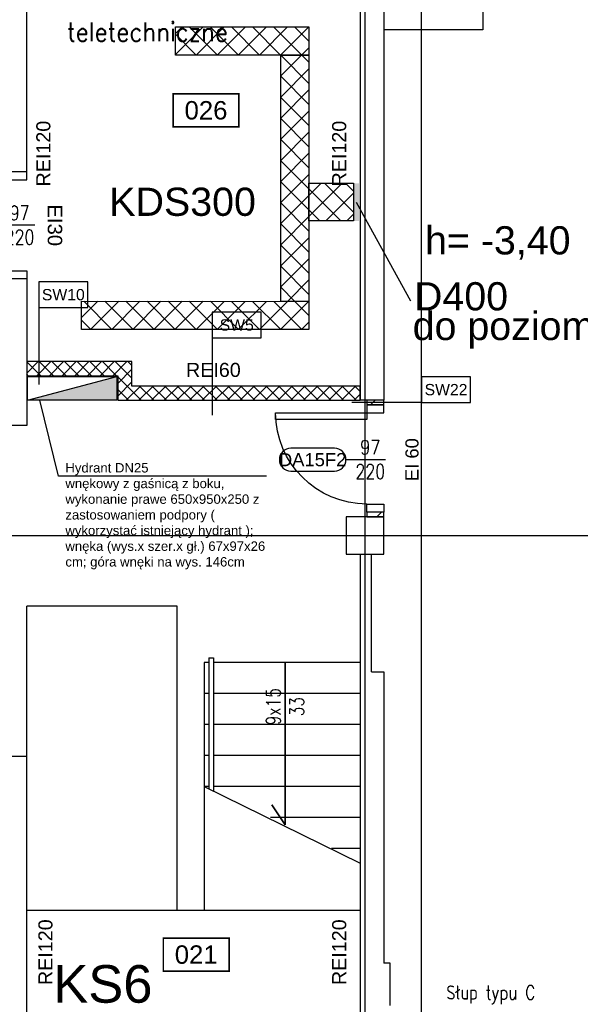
# Model space of a CAD drawing. Header units: centimetres. Extents: x -228435 to 56419, y -89367 to 477256.
# Tile 12 of 53: x -62815 to -56847, y 6013 to 16488. Entities that reach past the tile are written whole.
import ezdxf
from ezdxf.enums import TextEntityAlignment as Align

# ---------------------------------------------------------------- set-up
doc = ezdxf.new("R2010")
doc.units = ezdxf.units.CM
doc.header["$LTSCALE"] = 50
doc.linetypes.add('Osie rzutów$0$DASHDOT2', pattern=[12.7, 6.35, -3.175, 0, -3.175])
doc.layers.get('0').update_dxf_attribs({"color": 8})
doc.layers.add('_SP KORYTA', color=8, linetype='Continuous', lineweight=25)
for name, color, linetype in [('bgde_ opis hydranty', 8, 'Continuous'), ('Kondygnacja -1$0$ARCH_GK', 8, 'Continuous'), ('Kondygnacja -1$0$ARCH_HYDRANTY', 8, 'Continuous'), ('Kondygnacja -1$0$ARCH_INFO_ETYK_DRZWI', 8, 'Continuous'), ('Kondygnacja -1$0$ARCH_INFO_ODPORNOŚĆ OGNIOWA', 8, 'Continuous'), ('Kondygnacja -1$0$ARCH_INFO_OPISY', 8, 'Continuous'), ('Kondygnacja -1$0$ARCH_INFO_OPISY_IST', 8, 'Continuous'), ('Kondygnacja -1$0$ARCH_INFO_OPISY_PRZEGRODY', 8, 'Continuous'), ('Kondygnacja -1$0$ARCH_INFO_SCHODY_IST', 8, 'Continuous'), ('Kondygnacja -1$0$ARCH_MUROWANE', 8, 'Continuous'), ('Kondygnacja -1$0$ARCH_MUROWANE_IST', 8, 'Continuous'), ('Kondygnacja -1$0$ARCH_OKŁADZINA', 8, 'Continuous'), ('Kondygnacja -1$0$ARCH_SCHODY_IST', 8, 'Continuous'), ('Kondygnacja -1$0$ARCH_STROP', 8, 'Continuous'), ('Kondygnacja -1$0$ARCH_ŚLUSARKA_DRZWI', 8, 'Continuous'), ('Kondygnacja -1$0$ARCH_ŻELBET_IST', 8, 'Continuous'), ('Osie rzutów$0$ARCH_INFO_OSIE_IST', 8, 'Osie rzutów$0$DASHDOT2'), ('Pomieszczenia -1$0$ARCH_INFO_AREA_ETYKIETY_200', 8, 'Continuous')]:
    doc.layers.add(name, color=color, linetype=linetype)
doc.styles.add('Arial', font='ARIAL.TTF')
doc.styles.add('Kondygnacja -1$0$Arial', font='ARIAL.TTF')
doc.styles.add('Kondygnacja -1$0$Romans', font='Romans.shx', dxfattribs={"width": 0.7})
doc.styles.add('Kondygnacja -1$0$ROMANS-50-CM', font='romans.shx', dxfattribs={"width": 0.8, "height": 10})
doc.styles.add('Pomieszczenia -1$0$Arial', font='ARIAL.TTF')
pattern_1 = [(45, (-41269, -21667.5), (-5.6126601, 5.6126601), []), (135, (-41269, -21667.5), (-5.6126601, -5.6126601), [])]

# ---------------------------------------------------------------- blocks, each defined once
blk = doc.blocks.new('Kondygnacja -1$0$T-drzwi_lewe-200')
at = {"layer": 'Kondygnacja -1$0$ARCH_INFO_ETYK_DRZWI'}
blk.add_line((0, 0), (-60, 0), dxfattribs=at)
blk.add_lwpolyline([(-77.5, 17.5), (-143.7, 17.5, 1), (-143.7, -17.5), (-77.5, -17.5, 1)], format="xyb", close=True, dxfattribs=at)
at = {"layer": 'Kondygnacja -1$0$ARCH_INFO_ETYK_DRZWI', "color": 1, "style": 'Kondygnacja -1$0$Arial'}
blk.add_attdef('ADS_DRZWI:ODPORNOŚĆ_OGNIOWA', text='', height=20, rotation=90, dxfattribs=at).set_placement((56.4, 0.1), align=Align.BOTTOM_CENTER)
at = {"layer": 'Kondygnacja -1$0$ARCH_INFO_ETYK_DRZWI', "style": 'Kondygnacja -1$0$Romans', "width": 0.8}
for tag, p in [('ADS_DRZWI:SZEROKOŚĆ', (-23, 7.9)), ('ADS_DRZWI:WYSOKOŚĆ', (-23, -29))]:
    blk.add_attdef(tag, text='', height=22, dxfattribs=at).set_placement(p, align=Align.CENTER)
at = {"layer": 'Kondygnacja -1$0$ARCH_INFO_ETYK_DRZWI', "style": 'Kondygnacja -1$0$Arial'}
blk.add_attdef('ADS_DRZWI:SYMBOL', text='', height=20, dxfattribs=at).set_placement((-110.6, 0), align=Align.MIDDLE)
blk = doc.blocks.new('Kondygnacja -1$0$T-drzwi_dół-200')
at = {"layer": 'Kondygnacja -1$0$ARCH_INFO_ETYK_DRZWI'}
blk.add_line((0, 0), (0, -60), dxfattribs=at)
blk.add_lwpolyline([(-17.5, -77.5), (-17.5, -143.7, 1), (17.5, -143.7), (17.5, -77.5, 1)], format="xyb", close=True, dxfattribs=at)
at = {"layer": 'Kondygnacja -1$0$ARCH_INFO_ETYK_DRZWI', "style": 'Kondygnacja -1$0$Romans', "width": 0.8}
for tag, p in [('ADS_DRZWI:SZEROKOŚĆ', (-7.9, -23)), ('ADS_DRZWI:WYSOKOŚĆ', (29, -23))]:
    blk.add_attdef(tag, text='', height=22, rotation=90, dxfattribs=at).set_placement(p, align=Align.CENTER)
at = {"layer": 'Kondygnacja -1$0$ARCH_INFO_ETYK_DRZWI', "color": 1, "style": 'Kondygnacja -1$0$Arial'}
blk.add_attdef('ADS_DRZWI:ODPORNOŚĆ_OGNIOWA', text='', height=22, dxfattribs=at).set_placement((-0.1, 13.3), align=Align.BOTTOM_CENTER)
at = {"layer": 'Kondygnacja -1$0$ARCH_INFO_ETYK_DRZWI', "style": 'Kondygnacja -1$0$Arial'}
blk.add_attdef('ADS_DRZWI:SYMBOL', text='', height=20, rotation=90, dxfattribs=at).set_placement((0, -110.6), align=Align.MIDDLE)
blk = doc.blocks.new('Pomieszczenia -1$0$etykieta_numer')
at = {"color": 0, "linetype": 'ByBlock', "const_width": 2.44}
blk.add_lwpolyline([(-50, -50), (-50, 0), (50, 0), (50, -50)], close=True, dxfattribs=at)
at = {"color": 0, "linetype": 'ByBlock', "style": 'Pomieszczenia -1$0$Arial'}
blk.add_attdef('AECAREA:NUMER_LOKALU', text='', height=28, dxfattribs=at).set_placement((0, -25), align=Align.MIDDLE)
blk = doc.blocks.new('A$C6A4F2F99')
at = {"layer": '_SP KORYTA'}
h = blk.add_hatch(dxfattribs=at)
h.set_pattern_fill('ANSI37', color=256, scale=2.5, style=0)
h.set_pattern_definition(pattern_1)
h.paths.add_polyline_path([(-3673.79, 558.06), (-3673.79, 543.06), (-3744.79, 543.06), (-3744.8, 558.06)])
h = blk.add_hatch(dxfattribs=at)
h.set_pattern_fill('ANSI37', color=256, scale=2.5, style=0)
h.set_pattern_definition(pattern_1)
h.paths.add_polyline_path([(-3673.79, 412.05), (-3688.79, 412.05), (-3688.79, 543.05), (-3673.79, 543.06)])
h = blk.add_hatch(dxfattribs=at)
h.set_pattern_fill('ANSI37', color=256, scale=2.5, style=0)
h.set_pattern_definition(pattern_1)
h.paths.add_polyline_path([(-3650.12, 474.87), (-3650.12, 454.87), (-3673.79, 454.87), (-3673.79, 474.87)])
blk.add_hatch(color=256, dxfattribs=at).paths.add_polyline_path([(-3650.09, 454.79), (-3650.09, 474.79), (-3647.09, 474.79), (-3647.09, 454.79)])
h = blk.add_hatch(dxfattribs=at)
h.set_pattern_fill('ANSI37', color=256, scale=2.5, style=0)
h.set_pattern_definition(pattern_1)
h.paths.add_polyline_path([(-3673.79, 412.05), (-3673.78, 397.1), (-3794.79, 397.1), (-3794.8, 412.1)])
blk.add_line((-3648.59, 464.79), (-3619.79, 412.3), dxfattribs=at)
for points in [[(-3673.79, 558.06), (-3673.79, 543.06), (-3744.79, 543.06), (-3744.8, 558.06)], [(-3673.79, 412.05), (-3688.79, 412.05), (-3688.79, 543.05), (-3673.79, 543.06)], [(-3650.12, 474.87), (-3650.12, 454.87), (-3673.79, 454.87), (-3673.79, 474.87)], [(-3673.79, 412.05), (-3673.78, 397.1), (-3794.79, 397.1), (-3794.8, 412.1)]]:
    blk.add_lwpolyline(points, close=True, dxfattribs=at)
at = {"layer": '_SP KORYTA', "style": 'Arial'}
for s, p in [('KDS300', (-3780.05, 457.53)), ('h= -3,40', (-3612.01, 437.01)), ('D400', (-3617.88, 407.25)), ('do poziomu +2', (-3618.58, 391.48))]:
    blk.add_text(s, height=15, dxfattribs=at).set_placement(p)
blk = doc.blocks.new('Osie rzutów')
at = {"layer": 'Osie rzutów$0$ARCH_INFO_OSIE_IST', "ltscale": 10}
for p, q in [((6200, 12510), (6200, 4800)), ((6200, 12510), (6200, 4571.18)), ((6260, 12510), (6260, 4623.26)), ((4436.04, 5600), (15156.54, 5600))]:
    blk.add_line(p, q, dxfattribs=at)

msp = doc.modelspace()

# ---------------------------------------------------------------- hatches: boundary and pattern name
at = {"layer": 'Kondygnacja -1$0$ARCH_HYDRANTY'}
msp.add_hatch(color=256, dxfattribs=at).paths.add_polyline_path([(-62730, 12440), (-61780, 12690), (-61780, 12440)])
at = {"layer": 'Kondygnacja -1$0$ARCH_MUROWANE', "linetype": 'Continuous', "lineweight": -3}
h = msp.add_hatch(dxfattribs=at)
h.set_pattern_fill('ANSI37', color=256, scale=30, style=0)
h.set_pattern_definition([(45, (-121140, -45000), (-67.35192, 67.35192), []), (135, (-121140, -45000), (-67.35192, -67.35192), [])])
h.paths.add_polyline_path([(-61770, 12700), (-61770, 12440), (-60764.538, 12440), (-60764.538, 12590), (-61620, 12590), (-61620, 12850), (-62740, 12850), (-62740, 12700)])
h.paths.add_polyline_path([(-60764.538, 12590), (-60764.538, 12440), (-59261.467, 12440, 0.196479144), (-59357.643, 12493.624, 0.217784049), (-59367.128, 12590)])
h.paths.add_polyline_path([(-59367.128, 12590, -0.217784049), (-59357.643, 12493.624, -0.196479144), (-59261.467, 12440), (-59190, 12440), (-59190, 12590)])
h = msp.add_hatch(dxfattribs=at)
h.set_pattern_fill('ANSI31', color=256, scale=40, style=0)
h.set_pattern_definition([(45, (-121140, -45000), (-89.80256, 89.80256), [])])
h.paths.add_polyline_path([(-59120, 11200), (-58940, 11200), (-58940, 11250), (-59120, 11250)], flags=0)
h.paths.add_polyline_path([(-59120, 12390), (-58940, 12390), (-58940, 12440), (-59120, 12440)], flags=0)

# ---------------------------------------------------------------- linework, layer by layer
at = {"layer": 'bgde_ opis hydranty', "ltscale": 1.5}
msp.add_lwpolyline([(-60186.532, 11630.013), (-62401.307, 11630.013), (-62599.957, 12440)], dxfattribs=at)
at = {"layer": 'Kondygnacja -1$0$ARCH_GK', "linetype": 'Continuous', "lineweight": -3}
for p, q in [((-62740, 12850), (-62740, 12700)), ((-61620, 12850), (-62740, 12850)), ((-61620, 12590), (-61620, 12850)), ((-62740, 12700), (-61770, 12700)), ((-61770, 12700), (-61770, 12440)), ((-59190, 12590), (-61620, 12590)), ((-59190, 12440), (-59190, 12590)), ((-61770, 12440), (-59190, 12440))]:
    msp.add_line(p, q, dxfattribs=at)
msp.add_lwpolyline([(-61770, 12440), (-59190, 12440), (-59190, 12590), (-61620, 12590)], dxfattribs=at)
at = {"layer": 'Kondygnacja -1$0$ARCH_HYDRANTY'}
for points in [[(-62730, 12440), (-61780, 12690), (-61780, 12440)], [(-61780, 12440), (-62730, 12440), (-62730, 12690), (-61780, 12690)]]:
    msp.add_lwpolyline(points, close=True, dxfattribs=at)
at = {"layer": 'Kondygnacja -1$0$ARCH_INFO_OPISY_PRZEGRODY'}
for points in [[(-62610.006, 13697.36), (-62610.006, 12607.588)], [(-60764.538, 13374.942), (-60764.538, 12281.514)], [(-58536.443, 12415.617), (-59280.471, 12415.617)]]:
    msp.add_lwpolyline(points, dxfattribs=at)
for points in [[(-62610.006, 13425.901), (-62090.006, 13425.901), (-62090.006, 13697.36), (-62610.006, 13697.36), (-62610.006, 13425.901)], [(-60764.538, 13103.483), (-60244.538, 13103.483), (-60244.538, 13374.942), (-60764.538, 13374.942), (-60764.538, 13103.483)], [(-58536.443, 12415.617), (-58016.443, 12415.617), (-58016.443, 12687.076), (-58536.443, 12687.076), (-58536.443, 12415.617)]]:
    msp.add_lwpolyline(points, close=True, dxfattribs=at)
at = {"layer": 'Kondygnacja -1$0$ARCH_INFO_SCHODY_IST'}
for p, q in [((-59990, 9650), (-59990, 7921.603)), ((-59990, 7921.603), (-60131.772, 8134.69))]:
    msp.add_line(p, q, dxfattribs=at)
msp.add_lwpolyline([(-60131.772, 8134.69), (-59990, 7921.603), (-59990, 9650)], dxfattribs=at)
at = {"layer": 'Kondygnacja -1$0$ARCH_MUROWANE', "linetype": 'Continuous', "lineweight": -3}
for p, q in [((-58940, 12440), (-59120, 12440)), ((-59120, 12440), (-59120, 12390)), ((-59120, 12390), (-58940, 12390)), ((-58940, 12390), (-58940, 12440)), ((-58940, 11250), (-59120, 11250)), ((-59120, 11250), (-59120, 11200)), ((-58940, 11200), (-58940, 11250)), ((-59120, 11200), (-58940, 11200))]:
    msp.add_line(p, q, dxfattribs=at)
at = {"layer": 'Kondygnacja -1$0$ARCH_MUROWANE_IST', "ltscale": 4}
for p, q in [((-62740, 14870), (-62740, 16940)), ((-59190, 16800), (-59190, 12440)), ((-58940, 16800), (-58940, 12440)), ((-59190, 10800), (-59190, 5200)), ((-59070, 9550), (-59070, 10800)), ((-59070, 9550), (-58940, 9550)), ((-58940, 9550), (-58940, 6450)), ((-62740, 8650), (-69040, 8650)), ((-62740, 4650), (-62740, 8650)), ((-58870, 6450), (-58940, 6450)), ((-58870, 6000), (-58870, 6450))]:
    msp.add_line(p, q, dxfattribs=at)
for points in [[(-62740, 13730), (-62740, 12170)], [(-58940, 12440), (-59190, 12440)], [(-62740, 12170), (-63100, 12170), (-63100, 12320), (-62990, 12320)]]:
    msp.add_lwpolyline(points, dxfattribs=at)
at = {"layer": 'Kondygnacja -1$0$ARCH_OKŁADZINA'}
msp.add_lwpolyline([(-58940, 17620), (-57885.391, 17620), (-57885.391, 16380), (-58940, 16380)], dxfattribs=at)
at = {"layer": 'Kondygnacja -1$0$ARCH_SCHODY_IST'}
for p, q in [((-62740, 8650), (-62740, 10250)), ((-61140, 10250), (-62740, 10250)), ((-61140, 7010), (-61140, 10250)), ((-60850, 9650), (-60850, 7010)), ((-60850, 9650), (-60850, 8330)), ((-60800, 9650), (-60850, 9650)), ((-60800, 9700), (-60800, 8304.475)), ((-60800, 9700), (-60750, 9700)), ((-60750, 9700), (-60750, 8278.95)), ((-59190, 9650), (-60750, 9650)), ((-60800, 9320), (-60850, 9320)), ((-59190, 9320), (-60750, 9320)), ((-60800, 8990), (-60850, 8990)), ((-59190, 8990), (-60750, 8990)), ((-60800, 8660), (-60850, 8660)), ((-59190, 8660), (-60750, 8660)), ((-60850, 8330), (-59190, 7513.207)), ((-60800, 8330), (-60850, 8330)), ((-59190, 8330), (-60750, 8330)), ((-59190, 8000), (-60143.57, 8000)), ((-59190, 7670), (-59497.139, 7670)), ((-59190, 7010), (-62740, 7010))]:
    msp.add_line(p, q, dxfattribs=at)
at = {"layer": 'Kondygnacja -1$0$ARCH_ŚLUSARKA_DRZWI', "linetype": 'Continuous', "lineweight": -3}
for points in [[(-62740, 14785), (-62740, 14870), (-62990, 14870), (-62990, 14785)], [(-62740, 13815), (-62740, 13730), (-62990, 13730), (-62990, 13815)], [(-58940, 12305), (-58940, 12390), (-59120, 12390), (-59120, 12305)], [(-59120, 12305), (-59120, 12235), (-60090, 12235), (-60090, 12305)], [(-58940, 11335), (-58940, 11250), (-59120, 11250), (-59120, 11335)]]:
    msp.add_lwpolyline(points, close=True, dxfattribs=at)
at = {"layer": 'Kondygnacja -1$0$ARCH_ŚLUSARKA_DRZWI', "linetype": 'Continuous', "lineweight": -3, "extrusion": (0, 0, -1)}
msp.add_arc((59120, 12305), 970, 270, 0, dxfattribs=at)
at = {"layer": 'Kondygnacja -1$0$ARCH_ŻELBET_IST', "ltscale": 4}
msp.add_lwpolyline([(-59340, 10800), (-58940, 10800), (-58940, 11200), (-59340, 11200)], close=True, dxfattribs=at)

# ---------------------------------------------------------------- block references
at = {"layer": '_SP KORYTA', "lineweight": 30, "xscale": 20, "yscale": 20, "zscale": 20}
msp.add_blockref('A$C6A4F2F99', (13740, 5250), dxfattribs=at)
at = {"layer": 'Kondygnacja -1$0$ARCH_STROP', "linetype": 'Continuous', "lineweight": -3, "xscale": 7.000000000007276, "yscale": 7, "zscale": 7, "rotation": 270}
msp.add_blockref('Kondygnacja -1$0$T-drzwi_dół-200', (-62655, 14300), dxfattribs=at).add_auto_attribs({'ADS_DRZWI:ODPORNOŚĆ_OGNIOWA': 'EI30', 'ADS_DRZWI:WYSOKOŚĆ': '220', 'ADS_DRZWI:SZEROKOŚĆ': '97', 'ADS_DRZWI:SYMBOL': 'DA15PF1'})
at = {"layer": 'Kondygnacja -1$0$ARCH_STROP', "linetype": 'Continuous', "lineweight": -3, "xscale": 7, "yscale": 7, "zscale": 7}
msp.add_blockref('Kondygnacja -1$0$T-drzwi_lewe-200', (-58922.015, 11806.93), dxfattribs=at).add_auto_attribs({'ADS_DRZWI:SYMBOL': 'DA15F2', 'ADS_DRZWI:SZEROKOŚĆ': '97', 'ADS_DRZWI:ODPORNOŚĆ_OGNIOWA': 'EI 60', 'ADS_DRZWI:WYSOKOŚĆ': '220'})
at = {"layer": 'Osie rzutów$0$ARCH_INFO_OSIE_IST', "xscale": 10, "yscale": 10, "zscale": 10}
msp.add_blockref('Osie rzutów', (-121140, -45000), dxfattribs=at)
at = {"layer": 'Pomieszczenia -1$0$ARCH_INFO_AREA_ETYKIETY_200', "linetype": 'Continuous', "lineweight": -3}
ref = msp.add_blockref('Pomieszczenia -1$0$etykieta_numer', (-60831.358, 15698.731, 6300), dxfattribs=dict(at, xscale=7, yscale=7, zscale=10))
ref.add_attrib('AECAREA:NUMBER', '026', dxfattribs={"layer": '0', "color": 0, "linetype": 'ByBlock', "height": 196, "style": 'Pomieszczenia -1$0$Arial'}).set_placement((-60831.358, 15523.731, 6300), align=Align.MIDDLE)
ref = msp.add_blockref('Pomieszczenia -1$0$etykieta_numer', (-60935.564, 6717.051, 6300), dxfattribs=dict(at, xscale=7, yscale=7, zscale=10))
ref.add_attrib('AECAREA:NUMBER', '021', dxfattribs={"layer": '0', "color": 0, "linetype": 'ByBlock', "height": 196, "style": 'Pomieszczenia -1$0$Arial'}).set_placement((-60935.564, 6542.051, 6300), align=Align.MIDDLE)

# ---------------------------------------------------------------- texts
at = {"layer": 'bgde_ opis hydranty', "ltscale": 1.5, "insert": (-62328.128, 11770.589, 9417), "char_height": 100, "width": 2340.43148, "attachment_point": 1, "style": 'Arial'}
msp.add_mtext('Hydrant DN25^Jwnękowy z gaśnicą z boku, wykonanie prawe 650x950x250 z zastosowaniem podpory ( wykorzystać istniejący hydrant );\\Pwnęka (wys.x szer.x gł.) 67x97x26 cm; góra wnęki na wys. 146cm', dxfattribs=at)
at = {"layer": 'Kondygnacja -1$0$ARCH_INFO_ODPORNOŚĆ OGNIOWA', "char_height": 150, "width": 533.32525, "attachment_point": 5, "rotation": 90, "style": 'Kondygnacja -1$0$Arial'}
for insert in [(-62561.828, 15062.857), (-59412.924, 15062.857), (-62539.182, 6567.516), (-59412.924, 6567.516)]:
    msp.add_mtext('REI120', dxfattribs=dict(at, insert=insert))
at = {"layer": 'Kondygnacja -1$0$ARCH_INFO_ODPORNOŚĆ OGNIOWA', "insert": (-60752.882, 12760.791), "char_height": 150, "width": 533.32525, "attachment_point": 5, "style": 'Kondygnacja -1$0$Arial'}
msp.add_mtext('REI60', dxfattribs=at)
at = {"layer": 'Kondygnacja -1$0$ARCH_INFO_OPISY', "ltscale": 2, "insert": (-62457.252, 6429.875), "char_height": 1500, "width": 8822.89329, "attachment_point": 1, "style": 'Kondygnacja -1$0$Arial'}
msp.add_mtext('{\\H0.2667x;KS6} ', dxfattribs=at)
at = {"layer": 'Kondygnacja -1$0$ARCH_INFO_OPISY', "insert": (-58273.472, 6213.991), "char_height": 150, "width": 6265.3268, "attachment_point": 1, "style": 'Kondygnacja -1$0$ROMANS-50-CM'}
msp.add_mtext('Słup typu C', dxfattribs=at)
at = {"layer": 'Kondygnacja -1$0$ARCH_INFO_OPISY_IST', "insert": (-62310.835, 16790.967), "char_height": 200, "width": 2796.22902, "attachment_point": 1, "style": 'Kondygnacja -1$0$ROMANS-50-CM'}
msp.add_mtext('{\\W0.9;Pomieszczenie teletechniczne}', dxfattribs=at)
at = {"layer": 'Kondygnacja -1$0$ARCH_INFO_OPISY_PRZEGRODY', "char_height": 120, "width": 520, "attachment_point": 5, "style": 'Kondygnacja -1$0$Arial'}
for s, insert in [('SW10', (-62350.006, 13561.63)), ('SW5', (-60504.538, 13239.213)), ('SW22', (-58276.443, 12551.346))]:
    msp.add_mtext(s, dxfattribs=dict(at, insert=insert))
at = {"layer": 'Kondygnacja -1$0$ARCH_INFO_SCHODY_IST', "insert": (-59990, 9179.871), "char_height": 150, "width": 100, "attachment_point": 5, "rotation": 90, "style": 'Kondygnacja -1$0$ROMANS-50-CM'}
msp.add_mtext('9x15 33', dxfattribs=at)

doc.saveas('drawing.dxf')
